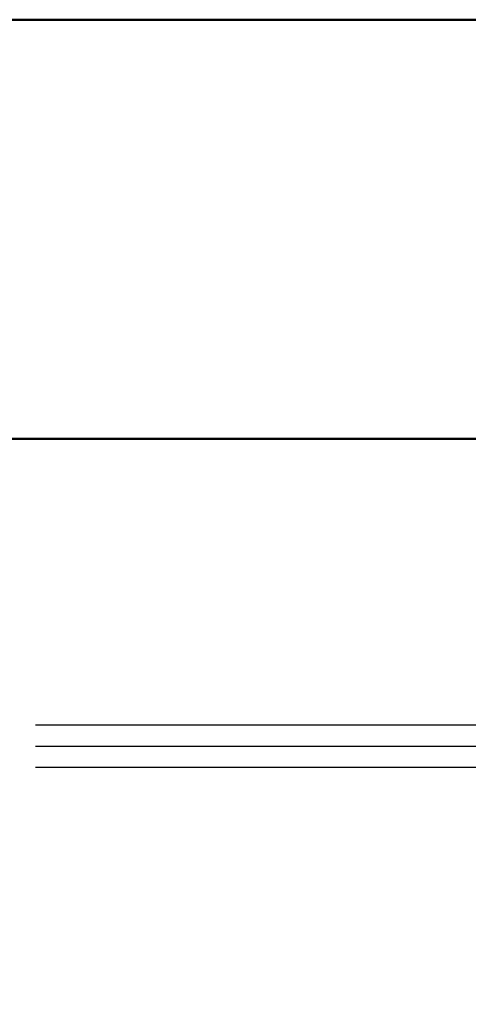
# Model space of a CAD drawing. Header units: millimetres. Extents: x 72202 to 304796, y 21658 to 519946.
# Tile 77 of 95: x 195941 to 195968, y 231973 to 232032. Entities that reach past the tile are written whole.
import ezdxf

# ---------------------------------------------------------------- set-up
doc = ezdxf.new("R2010")
doc.units = ezdxf.units.MM
doc.layers.add('linia - gruba - projektowana', color=170, linetype='Continuous', lineweight=50)
doc.layers.add('ŚCIANA G-K', color=124, linetype='Continuous', lineweight=25)
doc.layers.add('LINIA-NIE DRUKOWAĆ', color=3, linetype='Continuous', lineweight=20, plot=False)

msp = doc.modelspace()

# ---------------------------------------------------------------- linework, layer by layer
at = {"layer": 'linia - gruba - projektowana'}
for p, q in [((195793.292, 232031.874), (196118.292, 232031.874)), ((195818.292, 232006.874), (196118.292, 232006.874))]:
    msp.add_line(p, q, dxfattribs=at)
at = {"layer": 'LINIA-NIE DRUKOWAĆ'}
msp.add_lwpolyline([(196048.292, 232006.874), (196048.292, 231813.874), (195940.292, 231813.874), (195940.292, 231823.874), (195932.292, 231823.874), (195932.292, 231813.874), (195818.292, 231813.874), (195818.292, 232006.874), (195932.292, 232006.874), (195932.292, 231913.874), (195940.292, 231913.874), (195940.292, 232006.874), (196048.292, 232006.874)], dxfattribs=at)
at = {"layer": 'ŚCIANA G-K'}
msp.add_line((196046.292, 231989.799), (195942.292, 231989.799), dxfattribs=at)
at = {"layer": 'ŚCIANA G-K', "ltscale": 1.2}
for p, q in [((195942.292, 231988.549), (196046.292, 231988.549)), ((195942.292, 231987.299), (196046.292, 231987.299))]:
    msp.add_line(p, q, dxfattribs=at)

doc.saveas('drawing.dxf')
